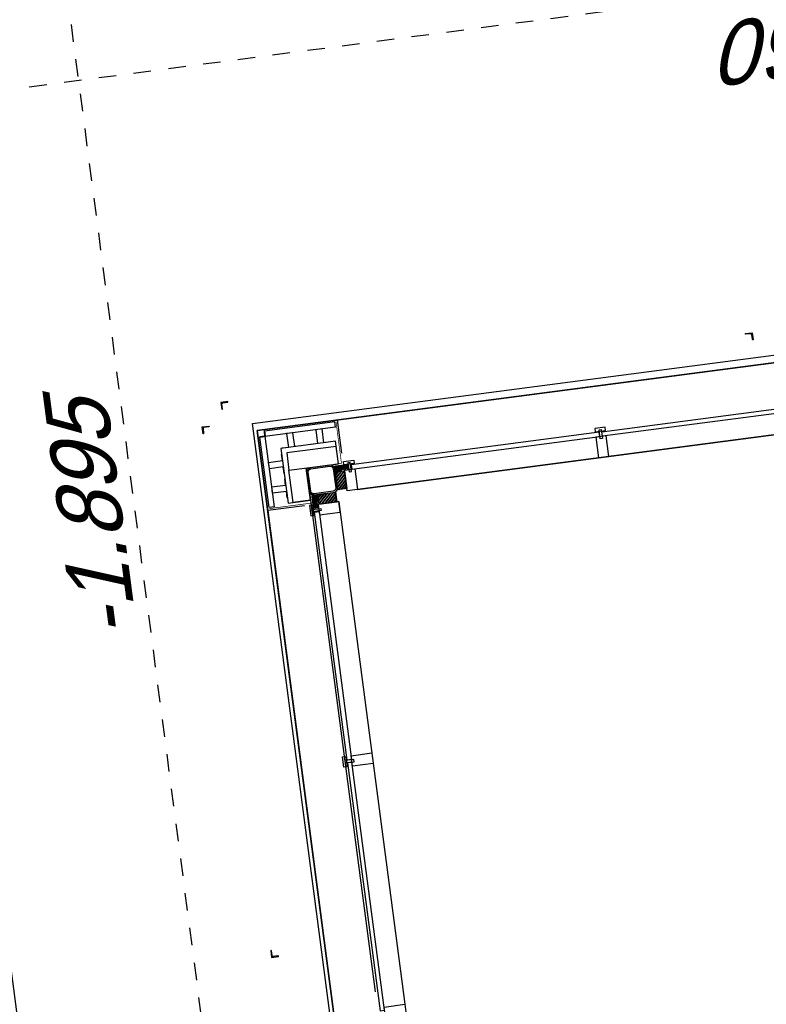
# Model space of a CAD drawing. Header units: metres. Extents: x 118052 to 118564, y 454784 to 455719.
# Tile 19 of 160: x 118256.26 to 118260.52, y 455191.96 to 455197.58. Entities that reach past the tile are written whole.
import ezdxf

# ---------------------------------------------------------------- set-up
doc = ezdxf.new("R2010")
doc.units = ezdxf.units.M
doc.header["$LTSCALE"] = 0.5
doc.linetypes.add('Tauw_L_Center2', pattern=[6.4990000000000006, 4, -0.833, 0.833, -0.833])
for name, color, linetype in [('28HH2-D2_STAALPROFIEL', 6, 'Continuous'), ('_gebouwen', 7, 'Continuous'), ('_molgoot', 7, 'Continuous'), ('_tb13', 7, 'Continuous'), ('Koningsstal VIEUWPORT', 254, 'Continuous'), ('ZU_N_-_AL999---LR_pvc160_sdr34__18_^200~-_-----', 7, 'Continuous'), ('ZU_N_-_AL999---LR_pvc200_sdr34__18_^200~N_-----', 7, 'Continuous'), ('ZU_N_-_EL999---LR_pvc200_sdr34~H_-----', 2, 'Tauw_L_Center2'), ('ZU_N_-_EL999---LU_pvc160_sdr34~H_-----', 2, 'Tauw_L_Center2'), ('ZU_N_D_EB00--F-METSELWERK~-_-----', 7, 'Continuous')]:
    doc.layers.add(name, color=color, linetype=linetype)
doc.styles.add('tcb_isocp', font='tcb_isocp.shx')

# ---------------------------------------------------------------- blocks, each defined once
blk = doc.blocks.new('GZH404')
at = {"layer": '28HH2-D2_STAALPROFIEL'}
blk.add_lwpolyline([(0, 0), (40, 0), (40, 1, 0.4142135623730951), (37, 4), (10, 4, -0.4142135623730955), (4, 10, -1), (4, 10), (4, 37, 0.4142135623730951), (1, 40), (0, 40), (0, 0)], format="xyb", dxfattribs=at)
blk = doc.blocks.new('A$C06DD79C7')
at = {"layer": 'ZU_N_D_EB00--F-METSELWERK~-_-----'}
h = blk.add_hatch(dxfattribs=at)
h.set_pattern_fill('ANSI31', color=256, scale=50, angle=135, style=0)
h.set_pattern_definition([(180, (20489.84376213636, 23796.53653237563), (-2.097671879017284e-15, 6.249999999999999), [])])
h.paths.add_polyline_path([(16565.01687430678, -1131.872664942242), (16633.04445100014, -1131.872664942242), (16633.04445100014, -1154.188363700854), (16565.01687430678, -1154.188363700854)])
h = blk.add_hatch(dxfattribs=at)
h.set_pattern_fill('ANSI31', color=256, scale=100, angle=-2.544443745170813e-14, style=0)
h.set_pattern_definition([(315, (20489.84376213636, 23796.53653237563), (-8.83883476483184, -8.838834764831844), [])])
h.paths.add_polyline_path([(16584.99999999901, -1266.999999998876), (16639.99999999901, -1266.999999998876), (16639.99999999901, -1163.933201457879), (16584.99999999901, -1163.933201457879)])
h = blk.add_hatch(dxfattribs=at)
h.set_pattern_fill('ANSI37', color=256, scale=20, angle=-2.544443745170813e-14, style=0)
h.set_pattern_definition([(315, (20489.84376213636, 23796.53653237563), (-1.767766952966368, -1.767766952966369), []), (225, (20489.84376213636, 23796.53653237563), (-1.767766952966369, 1.767766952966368), [])])
h.paths.add_polyline_path([(16633.04445100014, -1131.872664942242), (16639.41413446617, -1131.872664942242), (16639.41413446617, -1154.189440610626), (16633.04445100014, -1154.189440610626)])
h = blk.add_hatch(dxfattribs=at)
h.set_pattern_fill('ANSI31', color=256, scale=100, angle=-2.544443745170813e-14, style=0)
h.set_pattern_definition([(135, (41716.536532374, 2569.843762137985), (-8.838834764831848, -8.838834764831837), [])])
h.paths.add_polyline_path([(16652.9999999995, -1334.999999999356), (16652.9999999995, -1279.999999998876), (16756.06679854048, -1279.999999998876), (16756.06679854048, -1334.999999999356)])
h = blk.add_hatch(dxfattribs=at)
h.set_pattern_fill('ANSI37', color=256, scale=20, angle=89.99999999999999, style=0)
h.set_pattern_definition([(135, (41716.5365323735, 2569.84376213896), (-1.767766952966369, -1.767766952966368), []), (225, (41716.5365323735, 2569.84376213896), (1.767766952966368, -1.767766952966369), [])])
h.paths.add_polyline_path([(16788.12733505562, -1286.955548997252), (16788.12733505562, -1280.585865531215), (16765.81055938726, -1280.585865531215), (16765.81055938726, -1286.955548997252)])
h = blk.add_hatch(dxfattribs=at)
h.set_pattern_fill('ANSI31', color=256, scale=50, angle=225, style=0)
h.set_pattern_definition([(270, (41716.5365323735, 2569.843762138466), (6.25, -3.245778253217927e-15), [])])
h.paths.add_polyline_path([(16788.12733505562, -1356.914527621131), (16788.12733505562, -1286.955548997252), (16765.81163629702, -1286.955548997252), (16765.81163629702, -1356.914527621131)])
for p, q in [((16587.24276833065, -869.9999999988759), (13622.75723166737, -869.9999999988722)), ((16587.24276833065, -1081.53032979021), (16587.24276833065, -869.9999999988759)), ((16587.24276833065, -869.9999999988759), (17049.99999999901, -869.9999999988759)), ((16603.4249853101, -879.9999999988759), (17009.99999999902, -879.9999999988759)), ((16603.42498531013, -909.9999999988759), (16603.4249853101, -879.9999999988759)), ((17009.99999999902, -1316.575014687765), (17009.99999999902, -879.9999999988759)), ((17009.99999999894, -879.9999999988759), (17009.99999999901, -906.6060096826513)), ((17049.99999999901, -869.9999999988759), (17049.99999999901, -1332.757231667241)), ((16603.42498531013, -909.9999999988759), (17039.99999999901, -909.9999999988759)), ((17043.39399031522, -909.999999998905), (17013.39399031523, -909.9999999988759)), ((17039.99999999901, -1316.575014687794), (17039.99999999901, -909.9999999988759)), ((16929.99999999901, -989.9999999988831), (16799.99999999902, -989.9999999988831)), ((16614.03881845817, -1119.999999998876), (13778.06256453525, -1119.999999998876)), ((16524.99999999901, -1279.999999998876), (13684.99999999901, -1279.999999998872)), ((16858.46967020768, -1332.757231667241), (17049.99999999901, -1332.757231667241)), ((17009.99999999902, -1316.575014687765), (17039.99999999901, -1316.575014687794)), ((17049.99999999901, -1332.757231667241), (17049.99999999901, -4297.242768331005)), ((16639.9999999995, -1394.999999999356), (16639.9999999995, -4234.999999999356))]:
    blk.add_line(p, q, dxfattribs=at)
at = {"layer": 'ZU_N_D_EB00--F-METSELWERK~-_-----', "const_width": 4}
for points in [[(16597.24276833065, -879.9999999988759), (16597.24276833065, -1129.243999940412), (16639.18373937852, -1129.243999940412)], [(17043.39399031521, -906.6060096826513), (17013.39399031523, -906.6060096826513), (17013.39399031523, -876.6060096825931)], [(17039.99999999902, -1322.757231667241), (16800.75600005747, -1322.757231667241), (16800.75600005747, -1280.816260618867)]]:
    blk.add_lwpolyline(points, dxfattribs=at)
at = {"layer": 'ZU_N_D_EB00--F-METSELWERK~-_-----'}
for points in [[(16644.4700000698, -989.9999999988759), (16681.81687430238, -989.9999999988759), (16681.81687430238, -909.9999999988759), (16718.5334441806, -909.9999999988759), (16718.5334441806, -989.9999999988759), (16753.71992072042, -989.9999999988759)], [(16786.05817510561, -989.9999999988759), (16823.40504933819, -989.9999999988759), (16823.40504933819, -909.9999999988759), (16860.12161921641, -909.9999999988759), (16860.12161921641, -989.9999999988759), (16895.30809575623, -989.9999999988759)], [(16929.99999999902, -1107.660613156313), (16929.99999999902, -1070.313738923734), (17009.99999999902, -1070.313738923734), (17009.99999999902, -1033.597169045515), (16929.99999999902, -1033.597169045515), (16929.99999999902, -998.418933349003)], [(16799.99999999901, -1119.999999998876), (16614.03881845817, -1119.999999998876), (16614.03881845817, -1019.999999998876), (16799.99999999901, -1019.999999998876)], [(16929.99999999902, -1275.529999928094), (16929.99999999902, -1238.183125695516), (17009.99999999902, -1238.183125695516), (17009.99999999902, -1201.466555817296), (16929.99999999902, -1201.466555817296), (16929.99999999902, -1166.280079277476)]]:
    blk.add_lwpolyline(points, dxfattribs=at)
for points in [[(16799.99999999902, -1119.999999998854), (16799.99999999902, -1305.961181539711), (16929.99999999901, -1305.961181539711), (16929.99999999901, -989.9999999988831), (16614.03881845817, -989.9999999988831), (16614.03881845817, -1119.999999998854)], [(16799.99999999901, -1305.961181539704), (16899.99999999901, -1305.961181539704), (16899.99999999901, -1019.999999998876), (16799.99999999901, -1019.999999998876)], [(15134.99999999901, -1109.999999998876), (15134.99999999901, -1129.999999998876), (15074.99999999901, -1129.999999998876), (15074.99999999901, -1109.999999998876)], [(15098.55080209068, -1120.635919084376), (15098.55080209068, -1172.681863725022), (15111.55552568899, -1172.681863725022), (15111.55552568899, -1120.635919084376)], [(16524.99999999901, -1109.999999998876), (16524.99999999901, -1129.999999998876), (16584.99999999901, -1129.999999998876), (16584.99999999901, -1109.999999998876)], [(16560.23720312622, -1120.635919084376), (16560.23720312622, -1172.681863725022), (16547.23247952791, -1172.681863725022), (16547.23247952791, -1120.635919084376)], [(13684.99999999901, -1159.999999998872), (13684.99999999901, -1279.999999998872), (13624.99999999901, -1279.999999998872), (13624.99999999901, -1159.999999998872)], [(15097.20532576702, -1134.392647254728), (13666.5861328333, -1134.392647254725), (13666.5861328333, -1159.999999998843), (15097.20532576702, -1159.999999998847)], [(15134.99999999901, -1159.999999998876), (15134.99999999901, -1279.999999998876), (15074.99999999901, -1279.999999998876), (15074.99999999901, -1159.999999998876)], [(15112.794674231, -1134.392647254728), (16543.14734136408, -1134.392647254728), (16543.14734136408, -1159.999999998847), (15112.794674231, -1159.999999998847)], [(16524.99999999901, -1159.999999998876), (16524.99999999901, -1279.999999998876), (16584.99999999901, -1279.999999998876), (16584.99999999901, -1159.999999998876)], [(16565.01687430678, -1131.872664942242), (16633.04445100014, -1131.872664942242), (16633.04445100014, -1154.188363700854), (16565.01687430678, -1154.188363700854)], [(16584.99999999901, -1266.999999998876), (16639.99999999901, -1266.999999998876), (16639.99999999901, -1163.933201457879), (16584.99999999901, -1163.933201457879)], [(16633.04445100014, -1131.872664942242), (16639.41413446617, -1131.872664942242), (16639.41413446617, -1154.189440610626), (16633.04445100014, -1154.189440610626)], [(16652.9999999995, -1334.999999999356), (16652.9999999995, -1279.999999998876), (16756.06679854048, -1279.999999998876), (16756.06679854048, -1334.999999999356)], [(16788.12733505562, -1286.955548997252), (16788.12733505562, -1280.585865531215), (16765.81055938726, -1280.585865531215), (16765.81055938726, -1286.955548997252)], [(16788.12733505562, -1356.914527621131), (16788.12733505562, -1286.955548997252), (16765.81163629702, -1286.955548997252), (16765.81163629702, -1356.914527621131)], [(16759.9999999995, -1394.999999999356), (16639.9999999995, -1394.999999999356), (16639.9999999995, -1334.999999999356), (16759.9999999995, -1334.999999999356)], [(16809.9999999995, -1394.999999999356), (16789.9999999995, -1394.999999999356), (16789.9999999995, -1334.999999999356), (16809.9999999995, -1334.999999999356)], [(16799.364080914, -1359.762796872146), (16747.31813627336, -1359.762796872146), (16747.31813627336, -1372.767520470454), (16799.364080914, -1372.767520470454)], [(16785.60735274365, -2807.205325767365), (16785.60735274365, -1376.852658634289), (16759.99999999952, -1376.852658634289), (16759.99999999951, -2807.205325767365)], [(16759.9999999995, -2784.999999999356), (16639.9999999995, -2784.999999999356), (16639.9999999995, -2844.999999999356), (16759.9999999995, -2844.999999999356)], [(16799.364080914, -2821.449197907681), (16747.31813627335, -2821.449197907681), (16747.31813627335, -2808.444474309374), (16799.364080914, -2808.444474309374)], [(16809.9999999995, -2784.999999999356), (16789.9999999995, -2784.999999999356), (16789.9999999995, -2844.999999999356), (16809.9999999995, -2844.999999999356)], [(16785.60735274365, -2822.794674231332), (16785.60735274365, -4253.413867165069), (16759.99999999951, -4253.413867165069), (16759.99999999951, -2822.794674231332)]]:
    blk.add_lwpolyline(points, close=True, dxfattribs=at)
at = {"layer": 'ZU_N_D_EB00--F-METSELWERK~-_-----', "flags": 128}
for points in [[(16639.99999999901, -1199.999999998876), (16639.99999999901, -1144.999999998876, -0.414213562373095), (16664.99999999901, -1119.999999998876), (16774.99999999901, -1119.999999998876, -0.414213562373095), (16799.99999999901, -1144.999999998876), (16799.99999999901, -1254.999999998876, -0.414213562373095), (16774.99999999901, -1279.999999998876), (16664.99999999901, -1279.999999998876, -0.414213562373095), (16639.99999999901, -1254.999999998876)], [(16647.99999999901, -1199.999999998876), (16647.99999999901, -1144.999999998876, -0.414213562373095), (16664.99999999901, -1127.999999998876), (16774.99999999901, -1127.999999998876, -0.414213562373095), (16791.99999999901, -1144.999999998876), (16791.99999999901, -1254.999999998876, -0.414213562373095), (16774.99999999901, -1271.999999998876), (16664.99999999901, -1271.999999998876, -0.414213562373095), (16647.99999999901, -1254.999999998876)]]:
    blk.add_lwpolyline(points, format="xyb", close=True, dxfattribs=at)
blk.add_lwpolyline([(16639.9999999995, -4234.999999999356), (16639.9999999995, -1394.999999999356), (16639.9999999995, -1334.999999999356), (16652.9999999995, -1334.999999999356), (16652.9999999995, -1276.931712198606, -0.1433415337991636), (16643.06828779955, -1266.999999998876), (16584.99999999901, -1266.999999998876), (16584.99999999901, -1279.999999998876), (16524.99999999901, -1279.999999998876), (13684.99999999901, -1279.999999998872), (13624.99999999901, -1279.999999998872)], format="xyb", dxfattribs=at)
at = {"layer": 'ZU_N_D_EB00--F-METSELWERK~-_-----', "xscale": -1, "rotation": 90}
blk.add_blockref('GZH404', (16639.99999999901, -1154.831947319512), dxfattribs=at)
at = {"layer": 'ZU_N_D_EB00--F-METSELWERK~-_-----', "rotation": 180}
blk.add_blockref('GZH404', (16765.16805267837, -1279.999999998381), dxfattribs=at)
blk = doc.blocks.new('Leidingen')
at = {"layer": '28HH2-D2_STAALPROFIEL'}
for points in [[(-267400.520996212, -507.1904040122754), (-267400.5209962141, -547.1904040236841), (-267399.5209962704, -547.1904040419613, 0.4142135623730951), (-267396.520996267, -544.1904041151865), (-267396.5209962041, -517.1904040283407, -0.4142135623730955), (-267390.5209961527, -511.1904041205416, -1), (-267390.5209961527, -511.1904041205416), (-267363.5209962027, -511.1904040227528, 0.4142135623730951), (-267360.5209962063, -508.1904040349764), (-267360.5209962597, -507.1904040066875), (-267400.520996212, -507.1904040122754)], [(-264340.5209961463, -507.1904040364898), (-264340.5209962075, -547.1904040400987), (-264341.5209961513, -547.1904040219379, -0.4142135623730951), (-264344.5209960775, -544.190404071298), (-264344.5209962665, -517.1904040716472, 0.4142135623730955), (-264350.5209961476, -511.1904040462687, 1), (-264350.5209961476, -511.1904040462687), (-264377.5209962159, -511.1904041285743, -0.4142135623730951), (-264380.5209961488, -508.1904040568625), (-264380.5209962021, -507.1904040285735), (-264340.5209961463, -507.1904040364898)], [(-264215.3529435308, -632.3584567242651), (-264255.3529435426, -632.35845678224), (-264255.3529434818, -633.3584568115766, 0.4142135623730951), (-264252.3529435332, -636.3584567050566), (-264225.3529435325, -636.3584567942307, -0.4142135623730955), (-264219.3529435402, -642.3584567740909, -1), (-264219.3529435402, -642.3584567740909), (-264219.3529435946, -669.3584566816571, 0.4142135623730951), (-264216.3529435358, -672.3584567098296), (-264215.3529435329, -672.3584567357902), (-264215.3529435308, -632.3584567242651)], [(-264215.3529435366, -3697.358456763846), (-264255.3529435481, -3697.358456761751), (-264255.3529435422, -3696.358456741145, -0.4142135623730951), (-264252.3529435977, -3693.358456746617), (-264225.352943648, -3693.358456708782, 0.4142135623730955), (-264219.3529435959, -3687.358456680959, 1), (-264219.3529435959, -3687.358456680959), (-264219.3529435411, -3660.358456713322, -0.4142135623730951), (-264216.3529435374, -3657.358456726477), (-264215.3529435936, -3657.358456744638), (-264215.3529435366, -3697.358456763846)]]:
    blk.add_lwpolyline(points, format="xyb", dxfattribs=at)
at = {"layer": 'ZU_N_-_EL999---LR_pvc200_sdr34~H_-----'}
blk.add_lwpolyline([(-291732.1112830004, -65.07610740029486), (-261618.0914832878, -65.07610742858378)], dxfattribs=at)
at = {"layer": 'ZU_N_-_EL999---LU_pvc160_sdr34~H_-----'}
blk.add_lwpolyline([(-262284.4050102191, -25542.35845673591), (-262284.4050105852, 1196.853516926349)], dxfattribs=at)
at = {"layer": 'ZU_N_-_AL999---LR_pvc160_sdr34__18_^200~-_-----', "style": 'tcb_isocp', "oblique": 20.00023775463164}
blk.add_text('PVC %%129160', height=360.0000008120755, rotation=89.9949968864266, dxfattribs=at).set_placement((-262433.1593519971, -6081.597725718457))
at = {"layer": 'ZU_N_-_AL999---LR_pvc200_sdr34__18_^200~N_-----', "style": 'tcb_isocp', "oblique": 20.00023775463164}
blk.add_text('-1.895', height=359.9999999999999, dxfattribs=at).set_placement((-265474.0945160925, 11.97552242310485))

msp = doc.modelspace()

# ---------------------------------------------------------------- hatches: boundary and pattern name
at = {"layer": '_gebouwen'}
h = msp.add_hatch(dxfattribs=at)
h.set_pattern_fill('ANSI37', color=256, scale=0.0199507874, angle=187.4698759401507, style=0)
h.set_pattern_definition([(232.4698759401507, (118251.0184079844, 455219.1846176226), (0.001977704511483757, -0.001519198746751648), []), (322.4698759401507, (118251.0184079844, 455219.1846176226), (0.001519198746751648, 0.001977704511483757), [])])
h.paths.add_polyline_path([(118258.0659075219, 455195.0287552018), (118258.0596074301, 455195.0279291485), (118258.0625015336, 455195.0058562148), (118258.0688016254, 455195.0066822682)])
h = msp.add_hatch(dxfattribs=at)
h.set_pattern_fill('ANSI31', color=256, scale=0.09975393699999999, angle=97.46987594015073, style=0)
h.set_pattern_definition([(232.4698759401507, (118251.0184079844, 455219.1846176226), (0.009888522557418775, -0.007595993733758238), [])])
h.paths.add_polyline_path([(118258.1309509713, 455194.9013349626), (118258.0765519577, 455194.8942022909), (118258.0631857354, 455194.9961429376), (118258.1175847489, 455195.0032756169)])
h = msp.add_hatch(dxfattribs=at)
h.set_pattern_fill('ANSI31', color=256, scale=0.04987696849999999, angle=322.4698759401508, style=0)
h.set_pattern_definition([(7.469875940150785, (118251.0184079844, 455219.1846176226), (-0.0008105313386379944, 0.006181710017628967), [])])
h.paths.add_polyline_path([(118258.1351020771, 455195.0378278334), (118258.0659075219, 455195.0287552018), (118258.0688015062, 455195.0066833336), (118258.1379960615, 455195.0157559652)])
h = msp.add_hatch(dxfattribs=at)
h.set_pattern_fill('ANSI31', color=256, scale=0.09975393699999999, angle=97.46987594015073, style=0)
h.set_pattern_definition([(52.46987594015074, (118232.7764304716, 455195.4370721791), (0.009888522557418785, -0.007595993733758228), [])])
h.paths.add_polyline_path([(118258.072512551, 455194.8252593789), (118258.0653799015, 455194.8796584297), (118257.9634392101, 455194.8662922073), (118257.9705719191, 455194.8118931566)])
h = msp.add_hatch(dxfattribs=at)
h.set_pattern_fill('ANSI37', color=256, scale=0.0199507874, angle=97.46987594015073, style=0)
h.set_pattern_definition([(52.46987594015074, (118232.7764304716, 455195.4370721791), (0.001977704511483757, -0.001519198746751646), []), (322.4698759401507, (118232.7764304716, 455195.4370721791), (-0.001519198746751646, -0.001977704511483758), [])])
h.paths.add_polyline_path([(118257.9326310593, 455194.8552548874), (118257.9318049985, 455194.8615549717), (118257.9538779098, 455194.86444912), (118257.9547039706, 455194.8581490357)])
h = msp.add_hatch(dxfattribs=at)
h.set_pattern_fill('ANSI31', color=256, scale=0.04987696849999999, angle=232.4698759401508, style=0)
h.set_pattern_definition([(277.4698759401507, (118232.7764304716, 455195.4370721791), (-0.006181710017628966, -0.0008105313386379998), [])])
h.paths.add_polyline_path([(118257.9414532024, 455194.7879706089), (118257.9326310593, 455194.8552548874), (118257.9547028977, 455194.8581489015), (118257.9635250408, 455194.7908646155)])

# ---------------------------------------------------------------- linework, layer by layer
for p, q in [((118257.6195468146, 455195.2336936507), (118271.1801817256, 455197.0117323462)), ((118257.6195468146, 455195.2336936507), (118271.1801817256, 455197.0117323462)), ((118258.0772477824, 455195.293706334), (118261.0093421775, 455195.6781556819)), ((118257.6195468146, 455195.2336936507), (118258.0772477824, 455195.293706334)), ((118258.0625392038, 455195.2817170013), (118257.6604065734, 455195.2289903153)), ((118258.0664297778, 455195.2520447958), (118258.0625392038, 455195.2817170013)), ((118258.1020864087, 455195.104268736), (118258.0772477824, 455195.293706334)), ((118257.6795595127, 455194.7759926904), (118257.6195468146, 455195.2336936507)), ((118259.7178503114, 455179.230482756), (118257.6195468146, 455195.2336936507)), ((118259.7178503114, 455179.230482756), (118257.6195468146, 455195.2336936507)), ((118258.0664297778, 455195.2520447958), (118257.634624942, 455195.1954275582)), ((118257.6599664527, 455195.2323472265), (118257.6638570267, 455195.2026750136)), ((118257.7170238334, 455194.7971854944), (118257.6604065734, 455195.2289903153)), ((118258.1919812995, 455194.8962581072), (118261.0009503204, 455195.2645635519)), ((118257.634624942, 455195.1954275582), (118257.6609402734, 455195.1988779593)), ((118257.687351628, 455194.7932949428), (118257.634624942, 455195.1954275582)), ((118257.7537978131, 455195.1305670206), (118257.7706568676, 455195.0019874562)), ((118257.9233528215, 455194.8349172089), (118258.2911364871, 455192.0299279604)), ((118257.8887785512, 455194.8034250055), (118257.6795595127, 455194.7759926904)), ((118257.6795595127, 455194.7759926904), (118258.0640088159, 455191.8438983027)), ((118257.7170238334, 455194.7971854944), (118257.687351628, 455194.7932949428)), ((118258.0931516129, 455194.7676008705), (118258.4614570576, 455191.9586318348))]:
    msp.add_line(p, q, dxfattribs=at)
for points in [[(118259.6948716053, 455179.2299018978), (118257.5913921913, 455195.272587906), (118274.3281375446, 455197.4670707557), (118274.1864321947, 455198.5478203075), (118283.2260594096, 455199.7330750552), (118285.401415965, 455183.1652769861), (118279.1846272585, 455182.3501462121), (118279.384674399, 455180.8244391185), (118269.0334354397, 455179.4659644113), (118268.9047305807, 455180.4475626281), (118259.6948716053, 455179.2299018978)], [(118274.3151092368, 455197.4227766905), (118257.6195468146, 455195.2336936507), (118259.7178503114, 455179.230482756)], [(118257.8701728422, 455195.1458258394), (118257.8332340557, 455195.1409825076), (118257.8228592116, 455195.2201083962), (118257.7865438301, 455195.2153468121), (118257.7969186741, 455195.1362209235), (118257.7621247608, 455195.1316588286)], [(118258.0362080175, 455195.1675959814), (118257.999269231, 455195.162752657), (118257.9888944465, 455195.2418785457), (118257.9525790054, 455195.2371169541), (118257.9629538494, 455195.1579910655), (118257.9281518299, 455195.1534279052)], [(118257.7724649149, 455194.9881979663), (118257.7676216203, 455195.0251367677), (118257.6884957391, 455195.0147619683), (118257.6837341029, 455195.0510773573), (118257.7628600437, 455195.0614521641), (118257.7582968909, 455195.0962541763)], [(118257.8992364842, 455195.0188465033), (118257.9233528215, 455194.8349172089), (118257.82444547, 455194.821948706), (118257.8003290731, 455195.0058780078)], [(118257.7908267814, 455194.8481568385), (118257.7859834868, 455194.8850956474), (118257.7068576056, 455194.8747208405), (118257.7020959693, 455194.9110362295), (118257.7812219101, 455194.9214110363), (118257.7766586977, 455194.9562130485)]]:
    msp.add_lwpolyline(points, dxfattribs=at)
for points in [[(118259.5852922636, 455195.2254380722), (118261.0002798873, 455195.4109679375), (118261.0036008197, 455195.3856403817), (118259.5886131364, 455195.2001105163)], [(118259.5698731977, 455195.2234163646), (118258.1551491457, 455195.0379210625), (118258.1584700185, 455195.0125934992), (118259.5731941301, 455195.1980888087)], [(118259.5447471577, 455195.2446627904), (118259.5473408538, 455195.2248813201), (118259.6066852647, 455195.2326624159), (118259.6040915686, 455195.2524438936)], [(118259.5821774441, 455195.2388700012), (118259.5889270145, 455195.1873927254), (118259.5760643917, 455195.185706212), (118259.5693147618, 455195.2371834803)], [(118259.5512314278, 455195.1952091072), (118259.5667936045, 455195.0765202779), (118259.6261380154, 455195.0843013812), (118259.6105758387, 455195.2029902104)], [(118258.0831657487, 455195.0429628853), (118258.0701972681, 455195.1418702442), (118257.7873605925, 455195.1047853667), (118257.8003290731, 455195.0058780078)], [(118258.1699348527, 455195.0644006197), (118258.1725285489, 455195.0446191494), (118258.113184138, 455195.0368380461), (118258.1105904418, 455195.0566195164)], [(118258.1364619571, 455195.0493111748), (118258.1432115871, 455194.9978339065), (118258.1560742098, 455194.9995204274), (118258.1493246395, 455195.0509976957)], [(118258.0659075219, 455195.0287552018), (118258.0596074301, 455195.0279291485), (118258.0625015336, 455195.0058562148), (118258.0688016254, 455195.0066822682)], [(118258.1309509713, 455194.9013349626), (118258.0765519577, 455194.8942022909), (118258.0631857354, 455194.9961429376), (118258.1175847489, 455195.0032756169)], [(118258.1351020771, 455195.0378278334), (118258.0659075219, 455195.0287552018), (118258.0688015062, 455195.0066833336), (118258.1379960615, 455195.0157559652)], [(118258.1764191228, 455195.0149469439), (118258.1919812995, 455194.8962581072), (118258.1326368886, 455194.888477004), (118258.1170747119, 455195.0071658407)], [(118258.072512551, 455194.8252593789), (118258.0653799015, 455194.8796584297), (118257.9634392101, 455194.8662922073), (118257.9705719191, 455194.8118931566)], [(118257.9326310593, 455194.8552548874), (118257.9318049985, 455194.8615549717), (118257.9538779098, 455194.86444912), (118257.9547039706, 455194.8581490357)], [(118257.9414532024, 455194.7879706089), (118257.9326310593, 455194.8552548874), (118257.9547028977, 455194.8581489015), (118257.9635250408, 455194.7908646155)], [(118257.9744627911, 455194.752038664), (118258.0931516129, 455194.7676008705), (118258.0853705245, 455194.8269452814), (118257.9666817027, 455194.8113830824)], [(118257.9250091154, 455194.7455544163), (118257.9447905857, 455194.7481481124), (118257.9370094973, 455194.8074925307), (118257.917228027, 455194.8048988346)], [(118257.9309590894, 455194.7817859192), (118257.9824363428, 455194.7885355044), (118257.9841228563, 455194.7756728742), (118257.9326456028, 455194.7689232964)], [(118258.132277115, 455193.3519427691), (118257.946781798, 455194.7666668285), (118257.9721093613, 455194.7699877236), (118258.1576046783, 455193.3552636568)], [(118258.1052712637, 455193.3707421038), (118258.125052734, 455193.3733358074), (118258.1328338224, 455193.3139913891), (118258.1130523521, 455193.3113976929)], [(118258.1547249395, 455193.377226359), (118258.2734137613, 455193.3927885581), (118258.2811949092, 455193.3334441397), (118258.1625060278, 455193.3178819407)], [(118258.1205178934, 455193.3360704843), (118258.1719951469, 455193.3428200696), (118258.1703086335, 455193.3556826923), (118258.11883138, 455193.3489331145)], [(118258.1342987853, 455193.3365237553), (118258.319828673, 455191.921536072), (118258.3451562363, 455191.9248569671), (118258.1596263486, 455193.339844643)]]:
    msp.add_lwpolyline(points, close=True, dxfattribs=at)
for points, const_width in [([(118258.0686538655, 455195.2825187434), (118258.0996802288, 455195.0458888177), (118258.0581975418, 455195.0404497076)], 0.003990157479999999), ([(118257.6566095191, 455195.231907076), (118257.6605000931, 455195.2022348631), (118257.6308278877, 455195.198344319)], 0.003990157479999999), ([(118257.68815337, 455194.7871802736), (118257.9346740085, 455194.8195034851), (118257.9292349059, 455194.8609861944)], 0.003990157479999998)]:
    msp.add_lwpolyline(points, dxfattribs=dict(at, const_width=const_width))
for points in [[(118258.0620054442, 455195.0051447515), (118258.0671928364, 455194.9655818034), (118258.0681819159, 455194.9657114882, 0.4142135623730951), (118258.0707600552, 455194.9690677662), (118258.0672585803, 455194.9957727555, -0.4142135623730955), (118258.0724149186, 455195.002485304, -1), (118258.0724149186, 455195.002485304), (118258.0991198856, 455195.0059868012, 0.4142135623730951), (118258.1016980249, 455195.0093430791), (118258.1015683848, 455195.0103321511), (118258.0620054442, 455195.0051447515)], [(118257.9544374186, 455194.8651119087), (118257.9940003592, 455194.8702993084), (118257.9941300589, 455194.8693102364, -0.4142135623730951), (118257.99155186, 455194.8659539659), (118257.964846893, 455194.8624524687, 0.4142135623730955), (118257.9596905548, 455194.8557399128, 1), (118257.9596905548, 455194.8557399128), (118257.9631920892, 455194.8290349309, -0.4142135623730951), (118257.9606138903, 455194.8256786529), (118257.9596248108, 455194.8255489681), (118257.9544374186, 455194.8651119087)]]:
    msp.add_lwpolyline(points, format="xyb", dxfattribs=at)
at = {"layer": '_molgoot'}
msp.add_lwpolyline([(118245.5227383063, 455234.5880861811), (118248.0496118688, 455215.1220599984), (118251.2814921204, 455190.1629847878), (118252.987666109, 455177.3410420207, -0.4138194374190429), (118246.552482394, 455168.9186310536), (118231.8032551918, 455166.9357948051, -0.2037156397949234), (118226.2446571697, 455168.790060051), (118222.6366525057, 455168.3169869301), (118221.9613711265, 455173.4671809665), (118217.6869617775, 455172.886067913), (118216.4110321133, 455171.669084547), (118213.8899606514, 455169.3932578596), (118214.8311837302, 455161.8896223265), (118285.3934837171, 455171.1414995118), (118284.9280067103, 455174.6027260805), (118267.4102079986, 455172.3058347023), (118263.9329451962, 455171.8383632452, -0.4158503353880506), (118257.7114081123, 455176.6129236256), (118257.7114081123, 455176.6129236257), (118255.4027097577, 455194.2605006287, -0.4298859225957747), (118263.9413493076, 455204.8486265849), (118263.9413493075, 455204.8486265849), (118290.9896435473, 455208.3951355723), (118291.0929473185, 455207.6229182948)], format="xyb", dxfattribs=at)
at = {"layer": '_tb13'}
for points in [[(118264.1061317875, 455203.6128162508), (118263.9933512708, 455204.4520212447, 0.4305703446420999), (118255.7991552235, 455194.3137077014), (118258.1081396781, 455176.6639536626), (118258.1081396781, 455176.6639536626, 0.4158503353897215), (118263.8796499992, 455172.2347968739), (118267.3569128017, 455172.702268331)], [(118263.9772900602, 455203.5955012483), (118263.881, 455204.312, 0.4264570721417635), (118255.9279999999, 455194.331), (118258.237077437, 455176.6805384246), (118258.237077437, 455176.6805384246, 0.4158503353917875), (118263.8623290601, 455172.3636378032), (118267.3395918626, 455172.8311092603)]]:
    msp.add_lwpolyline(points, format="xyb", dxfattribs=at)

# ---------------------------------------------------------------- block references
at = {"layer": '_gebouwen', "xscale": 0.0009975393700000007, "yscale": 0.0009975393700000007, "zscale": 0.0009975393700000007, "rotation": 97.46987594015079}
msp.add_blockref('A$C06DD79C7', (118258.9701822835, 455178.2571627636), dxfattribs=at)
at = {"layer": 'Koningsstal VIEUWPORT', "color": 6, "xscale": 0.0009975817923, "yscale": 0.0009975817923, "zscale": 0.0009975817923, "rotation": 97.46987594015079}
msp.add_blockref('Leidingen', (118222.5204054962, 455456.6506997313), dxfattribs=at)

doc.saveas('drawing.dxf')
